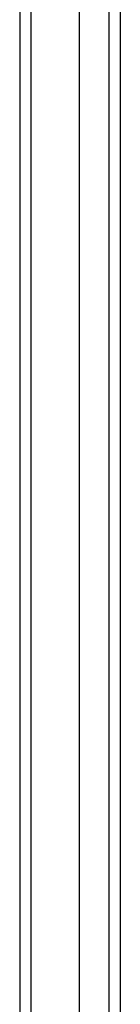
# Model space of a CAD drawing. Header units: inches. Extents: x 0 to 215, y -25 to 140.
# Tile 11 of 63: x 92.945 to 93.811, y 67.133 to 75.615. Entities that reach past the tile are written whole.
import ezdxf

# ---------------------------------------------------------------- set-up
doc = ezdxf.new("R2010")
doc.units = ezdxf.units.IN
doc.header["$LTSCALE"] = 12.924396
doc.header["$MEASUREMENT"] = 0
doc.layers.add('Visible Edges(ANSI)', color=7, linetype='Continuous', lineweight=25)
doc.layers.add('Visible Tangent Edges(ANSI)', color=7, linetype='Continuous', lineweight=25)

msp = doc.modelspace()

# ---------------------------------------------------------------- linework, layer by layer
at = {"layer": 'Visible Edges(ANSI)'}
for p, q in [((92.9449, 88.5555), (92.9449, 58.7504)), ((93.4567, 87.7572), (93.4567, 59.5486)), ((93.8111, 87.7572), (93.8111, 59.5486))]:
    msp.add_line(p, q, dxfattribs=at)
at = {"layer": 'Visible Tangent Edges(ANSI)'}
for p, q in [((93.0439, 58.7504), (93.0439, 88.5555)), ((93.7121, 87.8873), (93.7121, 59.4186))]:
    msp.add_line(p, q, dxfattribs=at)

doc.saveas('drawing.dxf')
